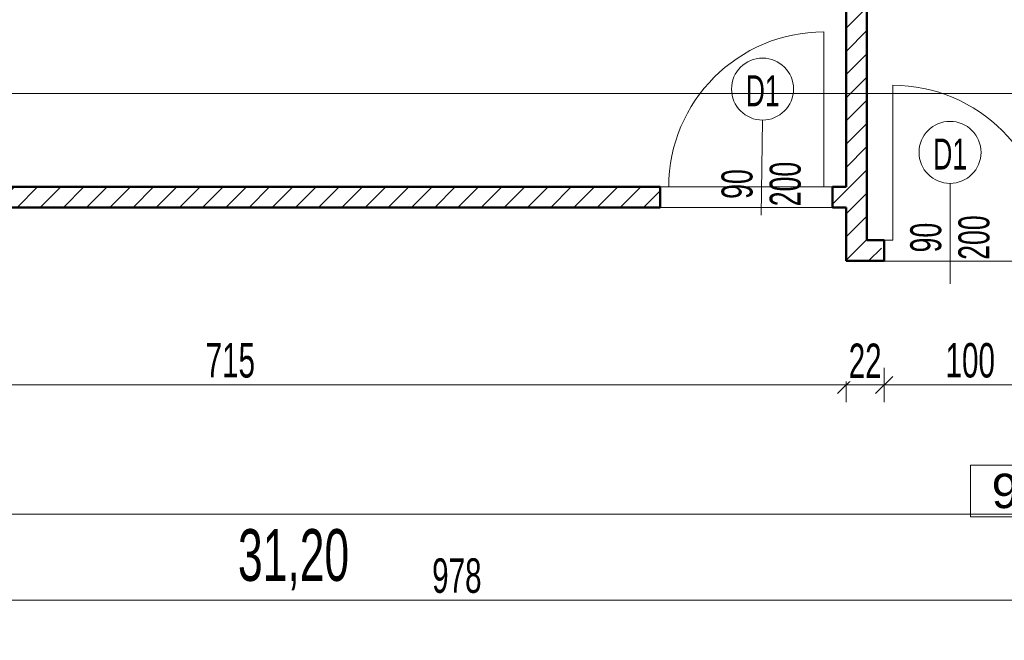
# Model space of a CAD drawing. Header units: millimetres. Extents: x 72202 to 304796, y 21658 to 519946.
# Tile 71 of 139: x 195064 to 195635, y 221233 to 221593. Entities that reach past the tile are written whole.
import ezdxf

# ---------------------------------------------------------------- set-up
doc = ezdxf.new("R2010")
doc.units = ezdxf.units.MM
doc.layers.get('0').update_dxf_attribs({"color": 253})
doc.layers.get('Defpoints').update_dxf_attribs({"color": 253})
for name, color, linetype, lineweight in [('DRZWI I OKNA OPISY', 253, 'Continuous', 9), ('kreskowanie', 253, 'Continuous', 5), ('linia - rzut - gruba - istn.', 253, 'Continuous', 50), ('LINIA CIENKA', 7, 'Continuous', 13), ('LINIA WYMIAROWANIE', 253, 'Continuous', 9), ('OPISY', 253, 'Continuous', 9)]:
    doc.layers.add(name, color=color, linetype=linetype, lineweight=lineweight)
doc.layers.add('LINIA-NIE DRUKOWAĆ', color=253, linetype='Continuous', lineweight=20, plot=False)
doc.styles.add('simplex', font='arial.ttf')
doc.styles.get("Standard").update_dxf_attribs({"font": 'ARIALN.TTF', "width": 0.75})
doc.dimstyles.new('sebek100', dxfattribs={"dimtxt": 17, "dimasz": 10, "dimexe": 10, "dimexo": 20, "dimgap": 4, "dimtad": 1, "dimrnd": 0.5, "dimtxsty": 'Standard', "dimblk": 'OBLIQUE', "dimcen": 8, "dimclre": 1, "dimazin": 0, "dimtm": 1e-09, "dimtfac": 1, "dimtix": 1, "dimtmove": 1, "dimatfit": 3, "dimldrblk": 'zas', "dimfxl": 10, "dimfxlon": 1, "dimtolj": 2, "dimlwd": -1, "dimlwe": -1, "dimarcsym": 0})

# ---------------------------------------------------------------- blocks, each defined once
blk = doc.blocks.new('_Oblique')
at = {"color": 0, "linetype": 'ByBlock', "lineweight": -2}
blk.add_line((-0.5, -0.5), (0.5, 0.5), dxfattribs=at)
blk = doc.blocks.new('*D382')
at = {"layer": 'Defpoints', "color": 0, "lineweight": -3, "ltscale": 4, "transparency": 16777216}
for p in [(195543.29, 221452.75), (194828.29, 221429.85), (195543.29, 221380.85)]:
    blk.add_point(p, dxfattribs=at)
at = {"layer": 'LINIA WYMIAROWANIE', "ltscale": 4, "transparency": 16777216}
for p, q in [((194828.29, 221390.85), (194828.29, 221370.85)), ((195543.29, 221390.85), (195543.29, 221370.85))]:
    blk.add_line(p, q, dxfattribs=at)
at = {"layer": 'LINIA WYMIAROWANIE', "color": 0, "ltscale": 4, "transparency": 16777216}
blk.add_line((194828.29, 221380.85), (195543.29, 221380.85), dxfattribs=at)
at = {"layer": 'LINIA WYMIAROWANIE', "color": 0, "ltscale": 4, "transparency": 16777216, "xscale": 10, "yscale": 10, "zscale": 10, "rotation": 180}
blk.add_blockref('_Oblique', (194828.29, 221380.85), dxfattribs=at)
at = {"layer": 'LINIA WYMIAROWANIE', "color": 0, "ltscale": 4, "transparency": 16777216, "xscale": 10, "yscale": 10, "zscale": 10}
blk.add_blockref('_Oblique', (195543.29, 221380.85), dxfattribs=at)
at = {"layer": 'LINIA WYMIAROWANIE', "color": 0, "lineweight": -3, "ltscale": 4, "transparency": 16777216, "insert": (195185.79, 221395.06), "char_height": 20, "attachment_point": 5, "bg_fill": 3, "box_fill_scale": 1.1, "bg_fill_color": 256, "bg_fill_true_color": 13158600, "bg_fill_transparency": 0}
blk.add_mtext('\\A2;715', dxfattribs=at)
blk = doc.blocks.new('zas')
blk = doc.blocks.new('*D383')
at = {"layer": 'Defpoints', "color": 0, "lineweight": -3, "ltscale": 4, "transparency": 16777216}
for p in [(195565.29, 221458.85), (195543.29, 221452.75)]:
    blk.add_point(p, dxfattribs=at)
at = {"layer": 'LINIA WYMIAROWANIE', "ltscale": 4, "transparency": 16777216}
for p, q in [((195543.29, 221390.85), (195543.29, 221370.85)), ((195565.29, 221390.85), (195565.29, 221370.85))]:
    blk.add_line(p, q, dxfattribs=at)
at = {"layer": 'LINIA WYMIAROWANIE', "color": 0, "ltscale": 4, "transparency": 16777216}
for p, q in [((195543.29, 221380.85), (195533.29, 221380.85)), ((195543.29, 221380.85), (195565.29, 221380.85)), ((195565.29, 221380.85), (195575.29, 221380.85))]:
    blk.add_line(p, q, dxfattribs=at)
at = {"layer": 'LINIA WYMIAROWANIE', "color": 0, "ltscale": 4, "transparency": 16777216, "xscale": 10, "yscale": 10, "zscale": 10}
blk.add_blockref('_Oblique', (195543.29, 221380.85), dxfattribs=at)
at = {"layer": 'LINIA WYMIAROWANIE', "color": 0, "ltscale": 4, "transparency": 16777216, "xscale": 10, "yscale": 10, "zscale": 10, "rotation": 180}
blk.add_blockref('_Oblique', (195565.29, 221380.85), dxfattribs=at)
at = {"layer": 'LINIA WYMIAROWANIE', "color": 0, "lineweight": -3, "ltscale": 4, "transparency": 16777216, "insert": (195554.29, 221394.89), "char_height": 20, "attachment_point": 5, "bg_fill": 3, "box_fill_scale": 1.1, "bg_fill_color": 256, "bg_fill_true_color": 13158600, "bg_fill_transparency": 0}
blk.add_mtext('\\A2;22', dxfattribs=at)
at = {"layer": 'Defpoints', "color": 0, "lineweight": -3, "ltscale": 4, "transparency": 16777216}
blk.add_point((195565.29, 221380.85), dxfattribs=at)
blk = doc.blocks.new('*D384')
at = {"layer": 'Defpoints', "color": 0, "lineweight": -3, "ltscale": 4, "transparency": 16777216}
for p in [(195565.29, 221458.85), (195665.29, 221458.85), (195665.29, 221380.85)]:
    blk.add_point(p, dxfattribs=at)
at = {"layer": 'LINIA WYMIAROWANIE', "ltscale": 4, "transparency": 16777216}
for p, q in [((195565.29, 221390.85), (195565.29, 221370.85)), ((195665.29, 221390.85), (195665.29, 221370.85))]:
    blk.add_line(p, q, dxfattribs=at)
at = {"layer": 'LINIA WYMIAROWANIE', "color": 0, "ltscale": 4, "transparency": 16777216}
blk.add_line((195565.29, 221380.85), (195665.29, 221380.85), dxfattribs=at)
at = {"layer": 'LINIA WYMIAROWANIE', "color": 0, "ltscale": 4, "transparency": 16777216, "xscale": 10, "yscale": 10, "zscale": 10, "rotation": 180}
blk.add_blockref('_Oblique', (195565.29, 221380.85), dxfattribs=at)
at = {"layer": 'LINIA WYMIAROWANIE', "color": 0, "ltscale": 4, "transparency": 16777216, "xscale": 10, "yscale": 10, "zscale": 10}
blk.add_blockref('_Oblique', (195665.29, 221380.85), dxfattribs=at)
at = {"layer": 'LINIA WYMIAROWANIE', "color": 0, "lineweight": -3, "ltscale": 4, "transparency": 16777216, "insert": (195615.29, 221395.06), "char_height": 20, "attachment_point": 5, "bg_fill": 3, "box_fill_scale": 1.1, "bg_fill_color": 256, "bg_fill_true_color": 13158600, "bg_fill_transparency": 0}
blk.add_mtext('\\A2;100', dxfattribs=at)
blk = doc.blocks.new('*D389')
at = {"layer": 'Defpoints', "color": 0, "lineweight": -3, "ltscale": 4, "transparency": 16777216}
for p in [(195806.29, 221376.52), (194828.29, 221350.11), (195806.29, 221255.85)]:
    blk.add_point(p, dxfattribs=at)
at = {"layer": 'LINIA WYMIAROWANIE', "ltscale": 4, "transparency": 16777216}
for p, q in [((194828.29, 221265.85), (194828.29, 221245.85)), ((195806.29, 221265.85), (195806.29, 221245.85))]:
    blk.add_line(p, q, dxfattribs=at)
at = {"layer": 'LINIA WYMIAROWANIE', "color": 0, "ltscale": 4, "transparency": 16777216}
blk.add_line((194828.29, 221255.85), (195806.29, 221255.85), dxfattribs=at)
at = {"layer": 'LINIA WYMIAROWANIE', "color": 0, "ltscale": 4, "transparency": 16777216, "xscale": 10, "yscale": 10, "zscale": 10, "rotation": 180}
blk.add_blockref('_Oblique', (194828.29, 221255.85), dxfattribs=at)
at = {"layer": 'LINIA WYMIAROWANIE', "color": 0, "ltscale": 4, "transparency": 16777216, "xscale": 10, "yscale": 10, "zscale": 10}
blk.add_blockref('_Oblique', (195806.29, 221255.85), dxfattribs=at)
at = {"layer": 'LINIA WYMIAROWANIE', "color": 0, "lineweight": -3, "ltscale": 4, "transparency": 16777216, "insert": (195317.29, 221270.06), "char_height": 20, "attachment_point": 5, "bg_fill": 3, "box_fill_scale": 1.1, "bg_fill_color": 256, "bg_fill_true_color": 13158600, "bg_fill_transparency": 0}
blk.add_mtext('\\A2;978', dxfattribs=at)

msp = doc.modelspace()

# ---------------------------------------------------------------- hatches: boundary and pattern name
at = {"layer": 'kreskowanie'}
h = msp.add_hatch(dxfattribs=at)
h.set_pattern_fill('ANSI31', color=256, scale=3)
h.set_pattern_definition([(45, (6.972, 0), (-6.7351921, 6.7351921), [])])
h.paths.add_polyline_path([(195535.292, 221495.846), (195535.292, 221483.847), (195543.264, 221483.846), (195543.264, 221452.846), (195563.764, 221452.846), (195563.764, 221464.846), (195555.294, 221464.846), (195555.279, 221625.024), (195543.264, 221625.024), (195543.264, 221495.846)])
h.paths.add_polyline_path([(195435.292, 221483.859), (195435.292, 221495.846), (194835.264, 221495.846), (194835.264, 221483.937)])

# ---------------------------------------------------------------- linework, layer by layer
at = {"layer": 'DRZWI I OKNA OPISY'}
for p, q in [((195493.951, 221479.489), (195494.723, 221534.655)), ((195603.558, 221439.489), (195603.558, 221497.916))]:
    msp.add_line(p, q, dxfattribs=at)
for centre in [(195494.723, 221552.655), (195603.558, 221515.916)]:
    msp.add_circle(centre, 18, dxfattribs=at)
at = {"layer": 'linia - rzut - gruba - istn.', "color": 7, "ltscale": 1.2}
for p, q in [((195543.292, 221495.846), (195543.292, 221783.846)), ((195555.322, 221464.846), (195555.292, 221783.846)), ((194828.292, 221495.846), (195435.292, 221495.846)), ((195435.292, 221495.846), (195435.292, 221483.846)), ((195535.292, 221495.846), (195535.292, 221483.846)), ((195535.292, 221495.846), (195543.292, 221495.846)), ((194828.292, 221483.846), (195435.292, 221483.846)), ((195535.292, 221483.846), (195543.292, 221483.846)), ((195543.292, 221452.846), (195543.292, 221483.846)), ((195565.292, 221464.846), (195555.294, 221464.846)), ((195565.292, 221452.846), (195565.292, 221464.846)), ((195565.292, 221452.846), (195543.294, 221452.846))]:
    msp.add_line(p, q, dxfattribs=at)
at = {"layer": 'LINIA CIENKA'}
for p, q in [((195530.292, 221495.846), (195530.292, 221585.846)), ((195570.292, 221464.846), (195570.292, 221554.846)), ((195435.292, 221495.846), (195440.292, 221495.846)), ((195435.292, 221495.846), (195440.292, 221495.846)), ((195535.292, 221495.846), (195530.292, 221495.846)), ((195535.292, 221495.846), (195530.292, 221495.846)), ((195565.292, 221464.846), (195570.292, 221464.846))]:
    msp.add_line(p, q, dxfattribs=at)
for centre, start, end in [((195530.292, 221495.846), 90, 180), ((195570.292, 221464.846), 0, 90)]:
    msp.add_arc(centre, 90, start, end, dxfattribs=at)
at = {"layer": 'LINIA-NIE DRUKOWAĆ'}
msp.add_line((196350.292, 221550.024), (194608.852, 221550.024), dxfattribs=at)
for points in [[(194835.234, 221783.846), (195078.292, 221783.846), (195078.292, 221755.846), (195160.292, 221755.846), (195160.292, 221783.846), (195543.292, 221783.846), (195543.292, 221495.846), (194828.292, 221495.846), (194828.292, 221782.941)], [(195791.262, 221454.755), (195791.292, 221218.846), (195765.292, 221218.846), (195765.292, 221150.846), (194828.292, 221150.846), (194828.292, 221483.846), (195543.292, 221483.846), (195543.292, 221452.755), (195791.262, 221452.755)], [(194483.292, 221380.846), (196350.292, 221380.846)], [(194483.292, 221305.846), (196350.292, 221305.846)], [(194483.292, 221255.846), (196350.292, 221255.846)]]:
    msp.add_lwpolyline(points, dxfattribs=at)
at = {"layer": 'OPISY'}
msp.add_lwpolyline([(195615.491, 221334.233), (195615.491, 221304.233), (195655.491, 221304.233), (195655.491, 221334.233)], close=True, dxfattribs=at)

# ---------------------------------------------------------------- texts
at = {"layer": 'DRZWI I OKNA OPISY', "char_height": 18, "width": 130, "attachment_point": 5}
for s, insert, rotation in [('D1 ', (195494.809, 221551.691), 0), ('D1 ', (195603.644, 221514.952), 0), ('200', (195507.997, 221497.518), 90), ('90', (195480.036, 221497.518), 90), ('200', (195617.544, 221466.428), 90), ('90', (195589.582, 221466.428), 90)]:
    msp.add_mtext(s, dxfattribs=dict(at, insert=insert, rotation=rotation))
at = {"layer": 'LINIA-NIE DRUKOWAĆ', "insert": (195190.259, 221297.146), "char_height": 30, "width": 125.07, "attachment_point": 1}
msp.add_mtext('\\pt120;31,20', dxfattribs=at)
at = {"layer": 'OPISY', "insert": (195635.491, 221319.233), "char_height": 20, "width": 47.18016, "attachment_point": 5, "style": 'simplex'}
msp.add_mtext('9', dxfattribs=at)

# ---------------------------------------------------------------- next in the draw order: dimensions: what is measured, and where the dimension line sits
at = {"layer": 'LINIA WYMIAROWANIE', "lineweight": -3, "ltscale": 4}
dim = msp.add_linear_dim(base=(195543.292, 221380.846), p1=(194828.292, 221429.846), p2=(195543.292, 221452.755), dimstyle='sebek100', override={"dimtxt": 20, "dimrnd": 0, "dimclre": 256, "dimtfill": 1, "dimarcsym": 2}, dxfattribs=at)
dim.commit()
dim.dimension.update_dxf_attribs({"geometry": '*D382', "text_midpoint": (195185.792, 221395.057)})

# ---------------------------------------------------------------- next in the draw order: dimensions: what is measured, and where the dimension line sits
dim = msp.add_linear_dim(base=(195565.292, 221380.846), p1=(195543.292, 221452.755), p2=(195565.292, 221458.846), dimstyle='sebek100', override={"dimtxt": 20, "dimrnd": 0, "dimclre": 256, "dimtfill": 1, "dimarcsym": 2}, dxfattribs=at)
dim.commit()
dim.dimension.update_dxf_attribs({"geometry": '*D383', "text_midpoint": (195554.292, 221394.887)})

# ---------------------------------------------------------------- next in the draw order: dimensions: what is measured, and where the dimension line sits
dim = msp.add_linear_dim(base=(195665.292, 221380.846), p1=(195565.292, 221458.846), p2=(195665.292, 221458.846), dimstyle='sebek100', override={"dimtxt": 20, "dimrnd": 0, "dimclre": 256, "dimtfill": 1, "dimarcsym": 2}, dxfattribs=at)
dim.commit()
dim.dimension.update_dxf_attribs({"geometry": '*D384', "text_midpoint": (195615.292, 221395.057)})

# ---------------------------------------------------------------- next in the draw order: dimensions: what is measured, and where the dimension line sits
dim = msp.add_linear_dim(base=(195806.292, 221255.846), p1=(194828.292, 221350.109), p2=(195806.292, 221376.516), dimstyle='sebek100', override={"dimtxt": 20, "dimrnd": 0, "dimclre": 256, "dimtfill": 1, "dimarcsym": 2}, dxfattribs=at)
dim.commit()
dim.dimension.update_dxf_attribs({"geometry": '*D389', "text_midpoint": (195317.292, 221270.057)})

doc.saveas('drawing.dxf')
